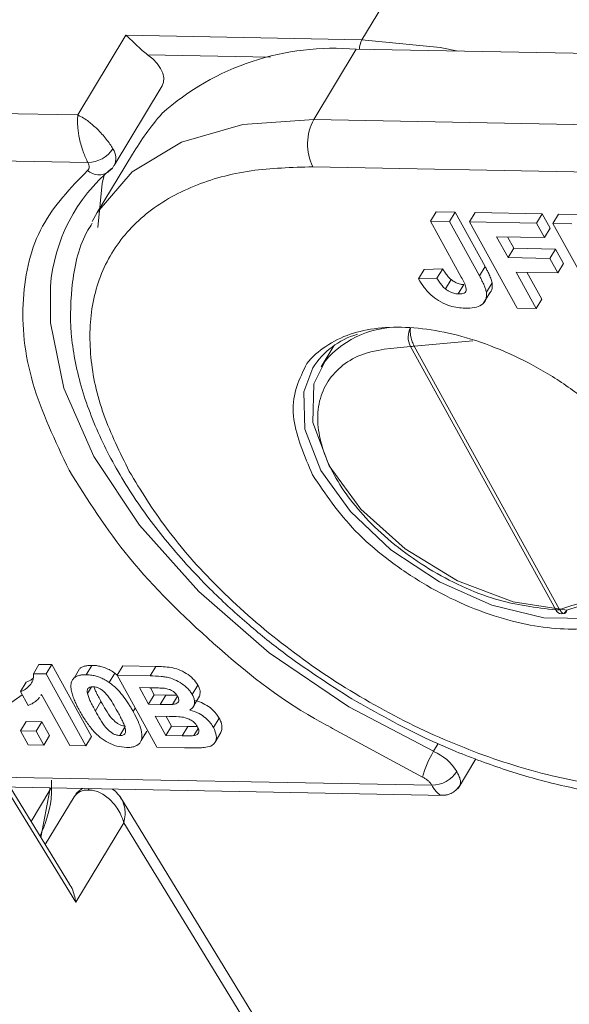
# Model space of a CAD drawing. Header units: millimetres. Extents: x 2698 to 3057, y -367 to -114.
# Tile 36 of 63: x 2885.6 to 2892.16, y -147.38 to -135.63. Entities that reach past the tile are written whole.
import ezdxf

# ---------------------------------------------------------------- set-up
doc = ezdxf.new("R2010")
doc.units = ezdxf.units.MM

msp = doc.modelspace()

# ---------------------------------------------------------------- linework, layer by layer
at = {"color": 7, "linetype": 'Continuous', "lineweight": 15}
for p, q in [((2890.296, -134.861), (2889.689, -135.868)), ((2886.873, -135.815), (2886.299, -136.766)), ((2889.689, -135.868), (2886.873, -135.815)), ((2889.115, -136.819), (2889.621, -135.98)), ((2889.621, -135.98), (2892.611, -136.037)), ((2887.13, -136.046), (2888.599, -136.074)), ((2886.732, -137.37), (2887.306, -136.419)), ((2886.299, -136.766), (2879.319, -136.633)), ((2896.095, -136.952), (2889.115, -136.819)), ((2879.309, -137.198), (2886.419, -137.334)), ((2886.951, -137.233), (2886.53, -137.93)), ((2889.104, -137.385), (2896.215, -137.52)), ((2886.469, -138.039), (2886.53, -137.93)), ((2890.508, -138.034), (2890.575, -137.922)), ((2890.801, -137.926), (2890.575, -137.922)), ((2890.734, -138.038), (2890.801, -137.926)), ((2891.159, -138.575), (2890.801, -137.926)), ((2890.975, -138.043), (2891.042, -137.931)), ((2891.841, -137.946), (2891.042, -137.931)), ((2891.774, -138.058), (2891.841, -137.946)), ((2891.936, -138.118), (2891.841, -137.946)), ((2891.969, -138.062), (2892.037, -137.95)), ((2892.263, -137.954), (2892.037, -137.95)), ((2890.875, -138.7), (2890.508, -138.034)), ((2890.508, -138.034), (2890.734, -138.038)), ((2890.734, -138.038), (2891.092, -138.687)), ((2890.975, -138.043), (2891.774, -138.058)), ((2891.543, -139.072), (2890.975, -138.043)), ((2891.774, -138.058), (2891.868, -138.229)), ((2892.538, -139.091), (2891.969, -138.062)), ((2891.969, -138.062), (2892.196, -138.066)), ((2891.868, -138.229), (2891.296, -138.219)), ((2891.296, -138.219), (2891.434, -138.469)), ((2891.502, -138.357), (2891.426, -138.221)), ((2891.868, -138.229), (2891.936, -138.118)), ((2891.434, -138.469), (2891.502, -138.357)), ((2891.999, -138.367), (2891.502, -138.357)), ((2891.931, -138.479), (2891.999, -138.367)), ((2892.094, -138.538), (2891.999, -138.367)), ((2891.092, -138.687), (2891.159, -138.575)), ((2891.434, -138.469), (2891.931, -138.479)), ((2891.931, -138.479), (2892.026, -138.65)), ((2892.026, -138.65), (2892.094, -138.538)), ((2890.366, -138.723), (2890.434, -138.611)), ((2890.653, -138.602), (2890.434, -138.611)), ((2890.585, -138.714), (2890.653, -138.602)), ((2892.026, -138.65), (2891.529, -138.641)), ((2891.529, -138.641), (2891.769, -139.076)), ((2891.837, -138.964), (2891.659, -138.643)), ((2890.366, -138.723), (2890.585, -138.714)), ((2890.686, -138.843), (2890.754, -138.731)), ((2890.906, -138.79), (2890.839, -138.902)), ((2891.174, -138.882), (2891.242, -138.77)), ((2891.142, -139.01), (2891.21, -138.898)), ((2891.769, -139.076), (2891.837, -138.964)), ((2891.769, -139.076), (2891.543, -139.072)), ((2890.313, -139.524), (2891.013, -139.46)), ((2889.355, -139.521), (2889.204, -139.771)), ((2892.004, -142.674), (2890.267, -139.529)), ((2892.049, -142.669), (2890.313, -139.524)), ((2885.835, -143.324), (2885.768, -143.436)), ((2885.987, -143.327), (2885.835, -143.324)), ((2885.919, -143.439), (2885.987, -143.327)), ((2886.46, -144.184), (2885.987, -143.327)), ((2886.32, -143.376), (2886.253, -143.488)), ((2886.399, -143.448), (2886.467, -143.336)), ((2886.767, -143.455), (2886.834, -143.343)), ((2887.229, -143.35), (2886.834, -143.343)), ((2887.161, -143.462), (2887.229, -143.35)), ((2885.919, -143.439), (2885.768, -143.436)), ((2885.919, -143.439), (2886.393, -144.296)), ((2886.672, -143.54), (2886.74, -143.428)), ((2886.769, -143.452), (2886.74, -143.428)), ((2887.24, -144.312), (2886.767, -143.455)), ((2886.767, -143.455), (2887.161, -143.462)), ((2885.614, -143.65), (2885.681, -143.538)), ((2886.462, -143.592), (2886.414, -143.673)), ((2887.034, -143.601), (2887.154, -143.603)), ((2887.143, -143.799), (2887.034, -143.601)), ((2887.211, -143.687), (2887.165, -143.604)), ((2887.665, -143.685), (2887.732, -143.573)), ((2885.28, -143.938), (2885.633, -143.686)), ((2885.705, -143.815), (2885.614, -143.65)), ((2885.867, -143.682), (2885.857, -143.696)), ((2885.858, -143.697), (2885.867, -143.682)), ((2886.204, -144.293), (2885.867, -143.682)), ((2887.211, -143.687), (2887.143, -143.799)), ((2887.347, -143.69), (2887.211, -143.687)), ((2887.28, -143.802), (2887.347, -143.69)), ((2887.429, -143.802), (2887.488, -143.704)), ((2887.685, -143.815), (2887.752, -143.704)), ((2886.508, -143.88), (2886.575, -143.768)), ((2886.96, -143.888), (2886.984, -143.848)), ((2887.28, -143.802), (2887.143, -143.799)), ((2887.222, -143.942), (2887.39, -143.945)), ((2887.35, -144.173), (2887.222, -143.942)), ((2887.417, -144.061), (2887.353, -143.945)), ((2887.919, -144.079), (2887.987, -143.967)), ((2885.614, -144.118), (2885.682, -144.006)), ((2885.87, -144.01), (2885.682, -144.006)), ((2885.87, -144.01), (2885.802, -144.122)), ((2885.961, -144.175), (2885.87, -144.01)), ((2886.8, -144.173), (2886.86, -144.075)), ((2887.417, -144.061), (2887.35, -144.173)), ((2887.61, -144.065), (2887.417, -144.061)), ((2887.542, -144.177), (2887.61, -144.065)), ((2887.682, -144.174), (2887.734, -144.088)), ((2889.34, -144.089), (2890.413, -144.671)), ((2885.705, -144.283), (2885.614, -144.118)), ((2885.614, -144.118), (2885.802, -144.122)), ((2885.802, -144.122), (2885.894, -144.287)), ((2885.894, -144.287), (2885.961, -144.175)), ((2886.393, -144.296), (2886.46, -144.184)), ((2887.054, -144.234), (2887.122, -144.122)), ((2887.542, -144.177), (2887.35, -144.173)), ((2887.938, -144.251), (2888.005, -144.139)), ((2885.894, -144.287), (2885.705, -144.283)), ((2886.393, -144.296), (2886.204, -144.293)), ((2887.24, -144.312), (2887.572, -144.319)), ((2890.599, -144.27), (2890.544, -144.362)), ((2890.836, -144.806), (2891.05, -144.452)), ((2890.524, -144.768), (2883.414, -144.632)), ((2883.575, -144.753), (2890.688, -144.888)), ((2885.432, -144.788), (2886.273, -146.164)), ((2886.199, -145.948), (2885.491, -144.789)), ((2885.966, -144.798), (2885.965, -144.827)), ((2885.98, -144.798), (2885.965, -144.827)), ((2886.434, -144.807), (2886.422, -144.825)), ((2885.965, -144.827), (2885.741, -145.198)), ((2885.858, -145.39), (2885.965, -144.827)), ((2886.254, -144.904), (2885.91, -145.475)), ((2890.606, -151.124), (2886.799, -144.898)), ((2886.273, -146.164), (2886.847, -145.214)), ((2886.847, -145.214), (2890.583, -151.324))]:
    msp.add_line(p, q, dxfattribs=at)
at = {"color": 7, "linetype": 'Continuous', "lineweight": 15, "flags": 128}
for points in [[(2889.689, -135.868), (2890.623, -135.962), (2890.837, -136.003)], [(2887.306, -136.419), (2887.306, -136.418), (2887.323, -136.374), (2887.325, -136.323), (2887.312, -136.267), (2887.285, -136.209), (2887.244, -136.152), (2887.192, -136.096), (2887.13, -136.046)], [(2886.53, -137.93), (2886.53, -137.93), (2886.948, -137.445), (2887.534, -137.091), (2888.266, -136.879), (2889.115, -136.819)], [(2886.612, -137.483), (2886.589, -137.582), (2886.536, -138.108)], [(2890.544, -144.362), (2889.531, -143.83), (2888.584, -143.185), (2887.741, -142.453), (2887.034, -141.662), (2886.491, -140.843), (2886.132, -140.028), (2885.971, -139.247), (2885.972, -138.814)], [(2892.133, -142.676), (2891.495, -142.577), (2890.831, -142.326), (2890.204, -141.945), (2889.676, -141.472), (2889.298, -140.953), (2889.105, -140.437), (2889.116, -139.975), (2889.249, -139.703)], [(2893.28, -142.306), (2893.223, -142.389), (2892.894, -142.648), (2892.427, -142.778), (2891.861, -142.767), (2891.239, -142.617), (2890.614, -142.339), (2890.036, -141.957), (2889.551, -141.501), (2889.199, -141.008), (2889.008, -140.518), (2888.994, -140.071), (2889.102, -139.785)]]:
    msp.add_lwpolyline(points, dxfattribs=at)
at = {"color": 7, "linetype": 'Continuous', "lineweight": 15}
for centre, radius, start, end in [((2889.89, -135.981), 0.231, 150.862, 180.0518), ((2889.356, -139.068), 3.099, 85.0974, 131.5765), ((2889.656, -137.112), 0.615, 151.5129, 206.3019), ((2886.41, -136.965), 0.369, 271.517, 326.2977), ((2886.56, -137.283), 0.193, 333.2416, 35.8853), ((2887.995, -138.968), 2.029, 129.6054, 175.6345), ((2886.552, -137.274), 0.207, 228.0695, 304.3382), ((2889.91, -140.303), 0.96, 106.6198, 147.3455), ((2890.122, -140.444), 1.145, 85.4386, 139.6963), ((2890.484, -139.418), 0.243, 151.6004, 207.0053), ((2890.269, -139.341), 0.188, 269.4213, 283.4278), ((2892.006, -142.486), 0.188, 269.4213, 283.4278), ((2892.069, -142.651), 0.0688, 199.1075, 338.7035), ((2891.558, -144.973), 1.184, 148.9383, 165.2114), ((2890.303, -144.92), 0.607, 31.4116, 66.6525), ((2890.515, -144.399), 0.369, 271.517, 326.2977), ((2886.411, -145.018), 0.194, 86.663, 143.918)]:
    msp.add_arc(centre, radius, start, end, dxfattribs=at)
msp.add_ellipse((2892.353, -139.119), major_axis=(5.849, -0.556), ratio=0.7152, start_param=2.677734, end_param=2.810591, dxfattribs=at)
for points, knots in [([(2887.13, -136.046), (2887.108, -136.029), (2887.057, -135.988), (2886.975, -135.909), (2886.915, -135.851), (2886.881, -135.821), (2886.874, -135.815), (2886.873, -135.815)], [0, 0, 0, 0, 0.199298, 0.482687, 0.884346, 0.991219, 1, 1, 1, 1]), ([(2886.419, -137.334), (2886.409, -137.315), (2886.39, -137.276), (2886.362, -137.207), (2886.338, -137.13), (2886.314, -137.031), (2886.298, -136.932), (2886.293, -136.836), (2886.297, -136.79), (2886.299, -136.766)], [0, 0, 0, 0, 0.11557, 0.23511, 0.359234, 0.48849, 0.700997, 0.839753, 1, 1, 1, 1]), ([(2886.299, -136.766), (2886.321, -136.777), (2886.362, -136.797), (2886.441, -136.852), (2886.516, -136.919), (2886.587, -136.992), (2886.639, -137.053), (2886.684, -137.114), (2886.706, -137.151), (2886.716, -137.17)], [0, 0, 0, 0, 0.160221, 0.298967, 0.511509, 0.64075, 0.764869, 0.884415, 1, 1, 1, 1]), ([(2886.419, -137.334), (2886.424, -137.343), (2886.433, -137.362), (2886.435, -137.388), (2886.43, -137.411), (2886.419, -137.422), (2886.414, -137.428)], [0, 0, 0, 0, 0.249227, 0.499953, 0.749235, 1, 1, 1, 1]), ([(2886.912, -141.021), (2886.801, -140.794), (2886.571, -140.328), (2886.425, -139.64), (2886.449, -138.981), (2886.673, -138.397), (2887.084, -137.927), (2887.656, -137.598), (2888.333, -137.407), (2888.852, -137.392), (2889.104, -137.385)], [0, 0, 0, 0, 0.116516, 0.240011, 0.368641, 0.5, 0.631359, 0.759989, 0.883484, 1, 1, 1, 1]), ([(2886.665, -137.441), (2886.682, -137.429), (2886.71, -137.409), (2886.724, -137.378), (2886.729, -137.367)], [0, 0, 0, 0, 0.625027, 1, 1, 1, 1]), ([(2886.414, -137.428), (2886.213, -137.637), (2885.806, -138.061), (2885.598, -138.944), (2885.691, -139.944), (2886.028, -140.656), (2886.194, -141.007)], [0, 0, 0, 0, 0.246171, 0.5, 0.753829, 1, 1, 1, 1]), ([(2886.47, -138.059), (2886.453, -138.086), (2886.318, -138.291), (2886.221, -138.738), (2886.196, -139.365), (2886.318, -139.998), (2886.557, -140.631), (2886.899, -141.246), (2887.335, -141.847), (2887.814, -142.375), (2888.296, -142.821), (2888.852, -143.274), (2889.29, -143.556), (2889.568, -143.736)], [0, 0, 0, 0, 0.017358, 0.133178, 0.237831, 0.34199, 0.444363, 0.544151, 0.640087, 0.740835, 0.815005, 0.882152, 1, 1, 1, 1]), ([(2891.242, -138.77), (2891.24, -138.761), (2891.236, -138.743), (2891.226, -138.715), (2891.215, -138.687), (2891.2, -138.654), (2891.182, -138.617), (2891.167, -138.589), (2891.159, -138.575)], [0, 0, 0, 0, 0.144696, 0.290364, 0.435012, 0.579947, 0.789843, 1, 1, 1, 1]), ([(2890.754, -138.731), (2890.746, -138.724), (2890.729, -138.709), (2890.71, -138.687), (2890.694, -138.665), (2890.679, -138.644), (2890.665, -138.623), (2890.657, -138.609), (2890.653, -138.602)], [0, 0, 0, 0, 0.181115, 0.366886, 0.524241, 0.682072, 0.840928, 1, 1, 1, 1]), ([(2891.092, -138.687), (2891.102, -138.706), (2891.118, -138.735), (2891.136, -138.773), (2891.151, -138.805), (2891.165, -138.842), (2891.171, -138.869), (2891.174, -138.882)], [0, 0, 0, 0, 0.2893179, 0.4339745, 0.5788177, 0.7885957, 1, 1, 1, 1]), ([(2890.919, -139.073), (2890.86, -139.068), (2890.767, -139.061), (2890.629, -139.001), (2890.519, -138.925), (2890.429, -138.828), (2890.387, -138.757), (2890.366, -138.723)], [0, 0, 0, 0, 0.2756226, 0.4386582, 0.6018594, 0.8082554, 1, 1, 1, 1]), ([(2890.585, -138.714), (2890.59, -138.722), (2890.6, -138.738), (2890.615, -138.761), (2890.63, -138.782), (2890.646, -138.803), (2890.664, -138.824), (2890.679, -138.836), (2890.686, -138.843)], [0, 0, 0, 0, 0.180506, 0.361241, 0.518043, 0.675328, 0.83608, 1, 1, 1, 1]), ([(2890.906, -138.79), (2890.897, -138.79), (2890.879, -138.789), (2890.851, -138.783), (2890.825, -138.774), (2890.801, -138.763), (2890.776, -138.748), (2890.761, -138.737), (2890.754, -138.731)], [0, 0, 0, 0, 0.186663, 0.377907, 0.524717, 0.675939, 0.835816, 1, 1, 1, 1]), ([(2890.839, -138.902), (2890.858, -138.901), (2890.89, -138.901), (2890.922, -138.885), (2890.937, -138.861), (2890.928, -138.798), (2890.899, -138.743), (2890.875, -138.7)], [0, 0, 0, 0, 0.18477, 0.299721, 0.415218, 0.548197, 1, 1, 1, 1]), ([(2891.207, -138.896), (2891.211, -138.893), (2891.237, -138.873), (2891.247, -138.827), (2891.243, -138.784), (2891.242, -138.77)], [0, 0, 0, 0, 0.129095, 0.713829, 1, 1, 1, 1]), ([(2890.686, -138.843), (2890.695, -138.849), (2890.713, -138.863), (2890.741, -138.879), (2890.771, -138.891), (2890.797, -138.898), (2890.82, -138.901), (2890.832, -138.902), (2890.839, -138.902)], [0, 0, 0, 0, 0.186791, 0.379199, 0.55517, 0.738578, 0.868367, 1, 1, 1, 1]), ([(2891.174, -138.882), (2891.175, -138.913), (2891.177, -138.974), (2891.122, -139.037), (2891.033, -139.071), (2890.958, -139.072), (2890.919, -139.073)], [0, 0, 0, 0, 0.252615, 0.502607, 0.739519, 1, 1, 1, 1]), ([(2893.214, -141.141), (2893.061, -140.914), (2892.826, -140.563), (2892.338, -140.139), (2891.914, -139.847), (2891.457, -139.607), (2890.858, -139.38), (2890.139, -139.257), (2889.538, -139.353), (2889.189, -139.567), (2889.034, -139.708), (2888.998, -139.803), (2888.997, -139.805)], [0, 0, 0, 0, 0.159417, 0.246117, 0.332891, 0.419591, 0.506365, 0.665781, 0.825198, 0.911899, 0.998672, 1, 1, 1, 1]), ([(2890.27, -139.303), (2890.268, -139.312), (2890.266, -139.33), (2890.266, -139.367), (2890.271, -139.406), (2890.28, -139.444), (2890.293, -139.483), (2890.305, -139.508), (2890.313, -139.524)], [0, 0, 0, 0, 0.159136, 0.295678, 0.500172, 0.632027, 0.75895, 1, 1, 1, 1]), ([(2892.004, -142.674), (2891.767, -142.646), (2891.402, -142.604), (2890.879, -142.399), (2890.485, -142.19), (2890.118, -141.937), (2889.703, -141.568), (2889.318, -141.067), (2889.152, -140.569), (2889.164, -140.209), (2889.256, -139.964), (2889.426, -139.766), (2889.73, -139.577), (2890.056, -139.548), (2890.267, -139.529)], [0, 0, 0, 0, 0.1198042, 0.1849336, 0.25, 0.3151294, 0.3801958, 0.5, 0.6198042, 0.6849336, 0.75, 0.8151294, 0.8801958, 1, 1, 1, 1]), ([(2888.997, -139.805), (2888.956, -139.893), (2888.872, -140.072), (2888.854, -140.489), (2889.003, -140.837), (2889.1, -141.063)], [0, 0, 0, 0, 0.257486, 0.519196, 1, 1, 1, 1]), ([(2886.194, -141.007), (2886.415, -141.36), (2886.866, -142.076), (2887.894, -143.083), (2888.749, -143.775), (2889.268, -144.05), (2889.34, -144.089)], [0, 0, 0, 0, 0.309556, 0.628744, 0.947931, 1, 1, 1, 1]), ([(2893.209, -144.819), (2892.944, -144.802), (2892.397, -144.767), (2891.492, -144.545), (2890.541, -144.187), (2889.596, -143.691), (2888.715, -143.086), (2887.956, -142.413), (2887.337, -141.715), (2887.051, -141.248), (2886.912, -141.021)], [0, 0, 0, 0, 0.116516, 0.240011, 0.368641, 0.5, 0.631359, 0.759989, 0.883484, 1, 1, 1, 1]), ([(2889.1, -141.063), (2889.253, -141.29), (2889.488, -141.64), (2889.976, -142.065), (2890.4, -142.356), (2890.857, -142.597), (2891.456, -142.823), (2892.176, -142.947), (2892.772, -142.848), (2893.132, -142.64), (2893.33, -142.412), (2893.438, -142.131), (2893.462, -141.716), (2893.312, -141.367), (2893.214, -141.141)], [0, 0, 0, 0, 0.119721, 0.184834, 0.25, 0.315112, 0.380279, 0.5, 0.619721, 0.684834, 0.75, 0.815112, 0.880279, 1, 1, 1, 1]), ([(2893.369, -141.726), (2893.35, -141.773), (2893.289, -141.928), (2893.09, -142.154), (2892.703, -142.465), (2892.306, -142.588), (2892.049, -142.669)], [0, 0, 0, 0, 0.102697, 0.333805, 0.567449, 1, 1, 1, 1]), ([(2893.346, -141.992), (2893.313, -142.037), (2893.199, -142.188), (2892.827, -142.464), (2892.403, -142.594), (2892.133, -142.676)], [0, 0, 0, 0, 0.131023, 0.446144, 1, 1, 1, 1]), ([(2892.049, -142.669), (2892.057, -142.682), (2892.07, -142.702), (2892.087, -142.715), (2892.102, -142.72), (2892.115, -142.715), (2892.126, -142.7), (2892.131, -142.684), (2892.133, -142.676)], [0, 0, 0, 0, 0.24107, 0.367988, 0.499828, 0.704353, 0.840888, 1, 1, 1, 1]), ([(2886.467, -143.336), (2886.456, -143.336), (2886.435, -143.336), (2886.4, -143.34), (2886.365, -143.348), (2886.336, -143.361), (2886.325, -143.373), (2886.321, -143.376)], [0, 0, 0, 0, 0.181331, 0.363736, 0.620347, 0.884598, 1, 1, 1, 1]), ([(2886.74, -143.428), (2886.722, -143.417), (2886.686, -143.393), (2886.629, -143.367), (2886.573, -143.349), (2886.528, -143.34), (2886.493, -143.337), (2886.476, -143.336), (2886.467, -143.336)], [0, 0, 0, 0, 0.204221, 0.415201, 0.603275, 0.797593, 0.898549, 1, 1, 1, 1]), ([(2887.732, -143.573), (2887.714, -143.547), (2887.68, -143.495), (2887.594, -143.43), (2887.502, -143.383), (2887.375, -143.351), (2887.288, -143.351), (2887.229, -143.35)], [0, 0, 0, 0, 0.1745455, 0.3363789, 0.4990861, 0.6560234, 1, 1, 1, 1]), ([(2885.614, -143.65), (2885.635, -143.641), (2885.679, -143.621), (2885.728, -143.574), (2885.77, -143.517), (2885.769, -143.464), (2885.768, -143.436)], [0, 0, 0, 0, 0.231991, 0.470608, 0.725524, 1, 1, 1, 1]), ([(2885.764, -143.489), (2885.76, -143.493), (2885.738, -143.514), (2885.707, -143.528), (2885.681, -143.538)], [0, 0, 0, 0, 0.189263, 1, 1, 1, 1]), ([(2886.224, -143.531), (2886.229, -143.52), (2886.24, -143.498), (2886.268, -143.474), (2886.303, -143.458), (2886.338, -143.451), (2886.371, -143.448), (2886.39, -143.448), (2886.399, -143.448)], [0, 0, 0, 0, 0.198788, 0.404189, 0.586557, 0.774505, 0.886891, 1, 1, 1, 1]), ([(2886.399, -143.448), (2886.41, -143.448), (2886.433, -143.449), (2886.472, -143.454), (2886.519, -143.464), (2886.571, -143.483), (2886.623, -143.508), (2886.656, -143.529), (2886.672, -143.54)], [0, 0, 0, 0, 0.128333, 0.257433, 0.440518, 0.629161, 0.811609, 1, 1, 1, 1]), ([(2887.161, -143.462), (2887.205, -143.463), (2887.267, -143.465), (2887.349, -143.474), (2887.418, -143.491), (2887.499, -143.526), (2887.579, -143.581), (2887.635, -143.637), (2887.656, -143.672), (2887.665, -143.685)], [0, 0, 0, 0, 0.2523398, 0.3530421, 0.4558678, 0.6131575, 0.7704603, 0.909852, 1, 1, 1, 1]), ([(2886.318, -143.875), (2886.308, -143.856), (2886.288, -143.817), (2886.261, -143.76), (2886.237, -143.701), (2886.221, -143.642), (2886.212, -143.583), (2886.22, -143.548), (2886.224, -143.531)], [0, 0, 0, 0, 0.157873, 0.316094, 0.480864, 0.646911, 0.820617, 1, 1, 1, 1]), ([(2886.414, -143.673), (2886.412, -143.662), (2886.408, -143.639), (2886.416, -143.611), (2886.44, -143.595), (2886.463, -143.591), (2886.476, -143.591), (2886.478, -143.591)], [0, 0, 0, 0, 0.2545705, 0.512358, 0.744117, 0.9599312, 1, 1, 1, 1]), ([(2886.478, -143.591), (2886.493, -143.592), (2886.519, -143.595), (2886.559, -143.611), (2886.608, -143.645), (2886.664, -143.707), (2886.719, -143.792), (2886.754, -143.854), (2886.771, -143.885)], [0, 0, 0, 0, 0.104756, 0.185457, 0.266418, 0.46589, 0.731119, 1, 1, 1, 1]), ([(2886.575, -143.768), (2886.565, -143.749), (2886.549, -143.72), (2886.53, -143.682), (2886.513, -143.648), (2886.499, -143.618), (2886.493, -143.598), (2886.492, -143.593)], [0, 0, 0, 0, 0.3246625, 0.4869926, 0.6494067, 0.9166999, 1, 1, 1, 1]), ([(2886.672, -143.54), (2886.691, -143.554), (2886.728, -143.581), (2886.788, -143.64), (2886.851, -143.715), (2886.901, -143.789), (2886.936, -143.847), (2886.952, -143.875), (2886.96, -143.888)], [0, 0, 0, 0, 0.135635, 0.274835, 0.519526, 0.769892, 0.884878, 1, 1, 1, 1]), ([(2887.154, -143.603), (2887.165, -143.604), (2887.186, -143.604), (2887.227, -143.605), (2887.266, -143.606), (2887.304, -143.608), (2887.323, -143.609), (2887.333, -143.61)], [0, 0, 0, 0, 0.1836001, 0.3672057, 0.6834848, 0.841708, 1, 1, 1, 1]), ([(2887.333, -143.61), (2887.351, -143.613), (2887.381, -143.618), (2887.425, -143.638), (2887.456, -143.661), (2887.477, -143.685), (2887.486, -143.7), (2887.49, -143.706)], [0, 0, 0, 0, 0.303614, 0.497825, 0.692545, 0.875004, 1, 1, 1, 1]), ([(2887.75, -143.702), (2887.755, -143.687), (2887.765, -143.652), (2887.748, -143.604), (2887.734, -143.577), (2887.732, -143.573)], [0, 0, 0, 0, 0.42327, 0.915341, 1, 1, 1, 1]), ([(2885.841, -143.716), (2885.834, -143.726), (2885.815, -143.754), (2885.769, -143.787), (2885.726, -143.806), (2885.705, -143.815)], [0, 0, 0, 0, 0.2338472, 0.6132809, 1, 1, 1, 1]), ([(2886.508, -143.88), (2886.497, -143.861), (2886.482, -143.832), (2886.462, -143.794), (2886.446, -143.76), (2886.427, -143.719), (2886.418, -143.688), (2886.414, -143.673)], [0, 0, 0, 0, 0.273739, 0.410607, 0.547546, 0.772914, 1, 1, 1, 1]), ([(2887.48, -143.69), (2887.475, -143.691), (2887.459, -143.691), (2887.429, -143.691), (2887.39, -143.691), (2887.362, -143.69), (2887.347, -143.69)], [0, 0, 0, 0, 0.115074, 0.359901, 0.679937, 1, 1, 1, 1]), ([(2887.49, -143.706), (2887.496, -143.72), (2887.507, -143.744), (2887.5, -143.771), (2887.482, -143.789), (2887.457, -143.798), (2887.437, -143.801), (2887.429, -143.802)], [0, 0, 0, 0, 0.268432, 0.453803, 0.638696, 0.851003, 1, 1, 1, 1]), ([(2887.665, -143.685), (2887.671, -143.699), (2887.685, -143.726), (2887.693, -143.764), (2887.691, -143.799), (2887.681, -143.828), (2887.662, -143.853), (2887.644, -143.863), (2887.635, -143.869)], [0, 0, 0, 0, 0.172399, 0.350207, 0.5159, 0.687534, 0.840974, 1, 1, 1, 1]), ([(2889.568, -143.736), (2889.859, -143.899), (2890.266, -144.129), (2890.888, -144.4), (2891.418, -144.596), (2892.043, -144.774), (2892.676, -144.89), (2893.126, -144.944), (2893.348, -144.936), (2893.369, -144.935)], [0, 0, 0, 0, 0.233277, 0.327473, 0.482487, 0.641147, 0.809151, 0.982141, 1, 1, 1, 1]), ([(2886.868, -144.062), (2886.853, -144.06), (2886.827, -144.057), (2886.786, -144.041), (2886.743, -144.01), (2886.687, -143.952), (2886.631, -143.867), (2886.594, -143.801), (2886.575, -143.768)], [0, 0, 0, 0, 0.107873, 0.187625, 0.267851, 0.429991, 0.712205, 1, 1, 1, 1]), ([(2887.429, -143.802), (2887.419, -143.802), (2887.397, -143.803), (2887.362, -143.803), (2887.323, -143.803), (2887.294, -143.802), (2887.28, -143.802)], [0, 0, 0, 0, 0.216455, 0.433233, 0.716605, 1, 1, 1, 1]), ([(2887.987, -143.967), (2887.965, -143.934), (2887.927, -143.878), (2887.838, -143.811), (2887.764, -143.775), (2887.719, -143.762), (2887.702, -143.757)], [0, 0, 0, 0, 0.358194, 0.607577, 0.856922, 1, 1, 1, 1]), ([(2886.879, -144.316), (2886.841, -144.313), (2886.77, -144.307), (2886.66, -144.26), (2886.554, -144.192), (2886.462, -144.097), (2886.383, -143.987), (2886.34, -143.912), (2886.318, -143.875)], [0, 0, 0, 0, 0.163542, 0.300556, 0.437178, 0.616694, 0.806563, 1, 1, 1, 1]), ([(2886.8, -144.173), (2886.785, -144.172), (2886.759, -144.169), (2886.719, -144.153), (2886.676, -144.122), (2886.619, -144.064), (2886.564, -143.979), (2886.527, -143.913), (2886.508, -143.88)], [0, 0, 0, 0, 0.1078728, 0.1876251, 0.2678514, 0.4299906, 0.7122047, 1, 1, 1, 1]), ([(2886.771, -143.885), (2886.782, -143.904), (2886.797, -143.933), (2886.817, -143.971), (2886.833, -144.005), (2886.852, -144.046), (2886.86, -144.076), (2886.865, -144.091)], [0, 0, 0, 0, 0.274633, 0.411949, 0.549338, 0.773806, 1, 1, 1, 1]), ([(2886.96, -143.888), (2886.98, -143.927), (2887.019, -144), (2887.057, -144.108), (2887.068, -144.187), (2887.057, -144.224), (2887.054, -144.234)], [0, 0, 0, 0, 0.315332, 0.60954, 0.905311, 1, 1, 1, 1]), ([(2887.39, -143.945), (2887.427, -143.946), (2887.489, -143.948), (2887.569, -143.955), (2887.629, -143.977), (2887.673, -144.003), (2887.707, -144.036), (2887.72, -144.058), (2887.727, -144.068)], [0, 0, 0, 0, 0.320671, 0.537349, 0.660051, 0.783678, 0.893223, 1, 1, 1, 1]), ([(2887.635, -143.869), (2887.672, -143.881), (2887.738, -143.902), (2887.825, -143.962), (2887.884, -144.021), (2887.908, -144.061), (2887.919, -144.079)], [0, 0, 0, 0, 0.318996, 0.561475, 0.803648, 1, 1, 1, 1]), ([(2888.004, -144.138), (2888.01, -144.122), (2888.024, -144.085), (2888.015, -144.024), (2887.994, -143.983), (2887.987, -143.967)], [0, 0, 0, 0, 0.343555, 0.75734, 1, 1, 1, 1]), ([(2886.865, -144.091), (2886.867, -144.103), (2886.87, -144.125), (2886.863, -144.153), (2886.839, -144.169), (2886.816, -144.173), (2886.803, -144.173), (2886.8, -144.173)], [0, 0, 0, 0, 0.254136, 0.511473, 0.743296, 0.955163, 1, 1, 1, 1]), ([(2887.724, -144.064), (2887.721, -144.064), (2887.708, -144.066), (2887.681, -144.066), (2887.646, -144.066), (2887.622, -144.065), (2887.61, -144.065)], [0, 0, 0, 0, 0.075478, 0.382749, 0.691337, 1, 1, 1, 1]), ([(2887.727, -144.068), (2887.734, -144.084), (2887.747, -144.111), (2887.741, -144.142), (2887.722, -144.162), (2887.7, -144.171), (2887.685, -144.174), (2887.682, -144.174)], [0, 0, 0, 0, 0.301028, 0.508382, 0.71537, 0.936658, 1, 1, 1, 1]), ([(2887.919, -144.079), (2887.933, -144.112), (2887.96, -144.176), (2887.945, -144.254), (2887.891, -144.305), (2887.834, -144.313), (2887.806, -144.317)], [0, 0, 0, 0, 0.273543, 0.538525, 0.771893, 1, 1, 1, 1]), ([(2887.092, -144.164), (2887.097, -144.16), (2887.111, -144.148), (2887.117, -144.132), (2887.122, -144.122)], [0, 0, 0, 0, 0.346771, 1, 1, 1, 1]), ([(2887.682, -144.174), (2887.671, -144.175), (2887.649, -144.177), (2887.614, -144.177), (2887.578, -144.177), (2887.554, -144.177), (2887.542, -144.177)], [0, 0, 0, 0, 0.2484367, 0.498224, 0.7490815, 1, 1, 1, 1]), ([(2887.054, -144.234), (2887.049, -144.244), (2887.039, -144.266), (2887.011, -144.29), (2886.976, -144.306), (2886.94, -144.314), (2886.907, -144.316), (2886.889, -144.316), (2886.879, -144.316)], [0, 0, 0, 0, 0.198198, 0.402912, 0.587132, 0.777233, 0.888271, 1, 1, 1, 1]), ([(2887.806, -144.317), (2887.796, -144.318), (2887.775, -144.319), (2887.732, -144.32), (2887.682, -144.32), (2887.625, -144.319), (2887.59, -144.319), (2887.572, -144.319)], [0, 0, 0, 0, 0.137451, 0.275017, 0.549913, 0.774954, 1, 1, 1, 1]), ([(2890.413, -144.671), (2890.425, -144.677), (2890.448, -144.689), (2890.48, -144.713), (2890.507, -144.739), (2890.518, -144.758), (2890.524, -144.768)], [0, 0, 0, 0, 0.249227, 0.499953, 0.749235, 1, 1, 1, 1]), ([(2890.821, -144.603), (2890.83, -144.621), (2890.849, -144.657), (2890.864, -144.703), (2890.868, -144.743), (2890.861, -144.76), (2890.858, -144.769)], [0, 0, 0, 0, 0.241117, 0.490519, 0.749484, 1, 1, 1, 1]), ([(2885.849, -145.375), (2885.906, -145.232), (2885.989, -145.02), (2885.986, -144.782), (2885.985, -144.705)], [0, 0, 0, 0, 0.680576, 1, 1, 1, 1]), ([(2886.353, -144.805), (2886.323, -144.825), (2886.283, -144.852), (2886.263, -144.895), (2886.258, -144.906)], [0, 0, 0, 0, 0.738848, 1, 1, 1, 1]), ([(2890.647, -144.887), (2890.637, -144.885), (2890.618, -144.882), (2890.586, -144.856), (2890.555, -144.819), (2890.534, -144.785), (2890.524, -144.768)], [0, 0, 0, 0, 0.264571, 0.518658, 0.763383, 1, 1, 1, 1]), ([(2890.647, -144.887), (2890.668, -144.886), (2890.71, -144.884), (2890.769, -144.859), (2890.821, -144.822), (2890.845, -144.788), (2890.857, -144.771)], [0, 0, 0, 0, 0.245667, 0.5, 0.754333, 1, 1, 1, 1]), ([(2886.847, -145.214), (2886.836, -145.182), (2886.817, -145.122), (2886.761, -145.025), (2886.693, -144.944), (2886.615, -144.884), (2886.549, -144.848), (2886.484, -144.827), (2886.442, -144.826), (2886.422, -144.825)], [0, 0, 0, 0, 0.160221, 0.298967, 0.511509, 0.64075, 0.764869, 0.884415, 1, 1, 1, 1]), ([(2886.821, -144.932), (2886.806, -144.912), (2886.776, -144.869), (2886.736, -144.826), (2886.709, -144.813), (2886.707, -144.812)], [0, 0, 0, 0, 0.45731, 0.968893, 1, 1, 1, 1]), ([(2886.824, -144.938), (2886.838, -144.971), (2886.861, -145.026), (2886.865, -145.123), (2886.853, -145.182), (2886.847, -145.214)], [0, 0, 0, 0, 0.415451, 0.686717, 1, 1, 1, 1]), ([(2886.197, -145.949), (2886.201, -145.954), (2886.239, -146.002), (2886.258, -146.08), (2886.271, -146.148), (2886.273, -146.163), (2886.273, -146.164)], [0, 0, 0, 0, 0.085227, 0.795488, 0.984472, 1, 1, 1, 1])]:
    msp.add_open_spline(points, degree=3, knots=knots, dxfattribs=at)

doc.saveas('drawing.dxf')
